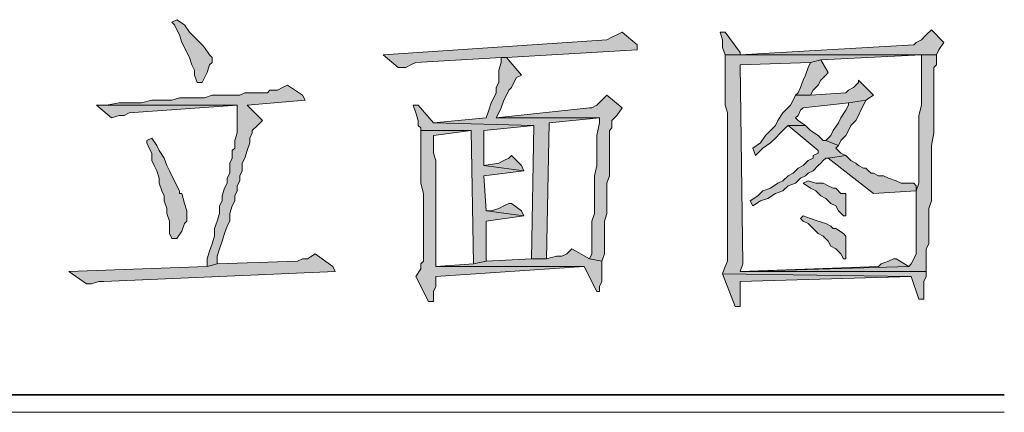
# Model space of a CAD drawing. Extents: x 566443 to 590371, y 3845226 to 3876576.
# Tile 67 of 221: x 586490 to 586506.58, y 3853900.77 to 3853907.38. Entities that reach past the tile are written whole.
import ezdxf

# ---------------------------------------------------------------- set-up
doc = ezdxf.new("R2010")
doc.units = 0
doc.layers.add('C00-00-00', color=7, linetype='CONTINUOUS')

msp = doc.modelspace()

# ---------------------------------------------------------------- hatches: boundary and pattern name
at = {"layer": 'C00-00-00'}
h = msp.add_hatch(color=256, dxfattribs=at)
h.dxf.hatch_style = 2
h.paths.add_polyline_path([(586492.649, 3853907.378), (586492.564, 3853907.336), (586492.607, 3853907.293), (586492.649, 3853907.209), (586492.691, 3853907.124), (586492.734, 3853906.997), (586492.776, 3853906.912), (586492.818, 3853906.828), (586492.861, 3853906.743), (586492.903, 3853906.616), (586492.945, 3853906.531), (586492.945, 3853906.447), (586492.988, 3853906.32), (586493.072, 3853906.32), (586493.157, 3853906.489), (586493.199, 3853906.616), (586493.242, 3853906.658), (586493.242, 3853906.743), (586493.199, 3853906.785), (586493.115, 3853906.912), (586493.072, 3853906.955), (586492.988, 3853907.039), (586492.945, 3853907.082), (586492.861, 3853907.166), (586492.776, 3853907.293)])
h = msp.add_hatch(color=256, dxfattribs=at)
h.dxf.hatch_style = 2
h.paths.add_polyline_path([(586505.349, 3853907.209), (586505.264, 3853907.124), (586505.18, 3853907.039), (586505.095, 3853906.997), (586505.053, 3853906.955), (586502.132, 3853906.785), (586505.434, 3853906.785), (586505.476, 3853906.87), (586505.561, 3853906.997)])
h = msp.add_hatch(color=256, dxfattribs=at)
h.dxf.hatch_style = 2
h.paths.add_polyline_path([(586500.142, 3853907.166), (586500.057, 3853907.124), (586499.973, 3853907.082), (586499.888, 3853907.039), (586496.12, 3853906.785), (586496.374, 3853906.574), (586496.501, 3853906.574), (586496.586, 3853906.616), (586496.671, 3853906.658), (586498.11, 3853906.743), (586498.195, 3853906.743), (586500.396, 3853906.87), (586500.396, 3853906.955)])
h = msp.add_hatch(color=256, dxfattribs=at)
h.dxf.hatch_style = 2
h.paths.add_polyline_path([(586501.878, 3853907.166), (586501.793, 3853907.166), (586501.835, 3853907.039), (586501.835, 3853906.912), (586501.878, 3853906.785), (586505.18, 3853906.785), (586505.18, 3853906.658), (586505.18, 3853905.939), (586505.137, 3853905.769), (586505.137, 3853904.626), (586505.095, 3853904.499), (586505.095, 3853904.034), (586505.095, 3853903.949), (586505.095, 3853903.441), (586505.053, 3853903.356), (586505.01, 3853903.272), (586504.968, 3853903.229), (586502.132, 3853903.145), (586505.264, 3853903.145), (586505.264, 3853903.229), (586505.264, 3853903.526), (586505.307, 3853903.61), (586505.307, 3853904.203), (586505.349, 3853904.33), (586505.349, 3853905.261), (586505.391, 3853905.473), (586505.391, 3853906.574), (586505.434, 3853906.616), (586505.434, 3853906.785), (586502.132, 3853906.785), (586502.132, 3853906.828)])
h = msp.add_hatch(color=256, dxfattribs=at)
h.dxf.hatch_style = 2
h.paths.add_polyline_path([(586498.195, 3853906.743), (586498.11, 3853906.743), (586498.11, 3853906.658), (586498.068, 3853906.531), (586498.068, 3853906.32), (586498.025, 3853906.235), (586498.025, 3853906.15), (586497.983, 3853906.066), (586497.941, 3853905.981), (586497.898, 3853905.854), (586497.856, 3853905.727), (586496.967, 3853905.642), (586498.66, 3853905.6), (586498.618, 3853903.356), (586498.872, 3853903.356), (586498.914, 3853905.642), (586499.761, 3853905.727), (586498.025, 3853905.727), (586498.068, 3853905.812), (586498.11, 3853905.896), (586498.152, 3853906.023), (586498.195, 3853906.108), (586498.237, 3853906.193), (586498.279, 3853906.235), (586498.322, 3853906.32), (586498.364, 3853906.404), (586498.449, 3853906.447)])
h = msp.add_hatch(color=256, dxfattribs=at)
h.dxf.hatch_style = 2
h.paths.add_polyline_path([(586501.878, 3853906.785), (586501.878, 3853905.939), (586501.92, 3853905.812), (586501.92, 3853904.034), (586501.92, 3853903.907), (586501.92, 3853903.314), (586501.878, 3853903.229), (586501.835, 3853903.102), (586505.01, 3853903.06), (586505.137, 3853902.679), (586505.222, 3853902.679), (586505.222, 3853902.764), (586505.222, 3853902.975), (586505.264, 3853903.06), (586505.264, 3853903.145), (586502.132, 3853903.145), (586502.174, 3853903.272), (586502.132, 3853906.616), (586503.317, 3853906.658), (586503.486, 3853906.701), (586505.18, 3853906.785)])
h = msp.add_hatch(color=256, dxfattribs=at)
h.dxf.hatch_style = 2
h.paths.add_polyline_path([(586503.486, 3853906.701), (586503.317, 3853906.658), (586503.275, 3853906.574), (586503.232, 3853906.447), (586503.19, 3853906.362), (586503.148, 3853906.235), (586503.105, 3853906.15), (586503.063, 3853906.108), (586503.317, 3853906.108), (586503.359, 3853906.193), (586503.444, 3853906.277), (586503.486, 3853906.362), (586503.571, 3853906.447), (586503.613, 3853906.489)])
h = msp.add_hatch(color=256, dxfattribs=at)
h.dxf.hatch_style = 2
h.paths.add_polyline_path([(586504.121, 3853906.362), (586504.121, 3853906.32), (586504.037, 3853906.235), (586503.952, 3853906.193), (586503.91, 3853906.15), (586503.317, 3853906.108), (586503.063, 3853906.108), (586503.021, 3853906.023), (586502.978, 3853905.939), (586502.894, 3853905.854), (586502.851, 3853905.812), (586502.767, 3853905.685), (586502.724, 3853905.6), (586502.64, 3853905.515), (586502.555, 3853905.431), (586502.47, 3853905.304), (586502.343, 3853905.219), (586502.386, 3853905.092), (586502.428, 3853905.134), (586502.513, 3853905.219), (586502.64, 3853905.304), (586502.724, 3853905.388), (586502.809, 3853905.473), (586502.894, 3853905.558), (586502.936, 3853905.6), (586503.232, 3853905.6), (586503.105, 3853905.685), (586503.063, 3853905.727), (586503.105, 3853905.769), (586503.148, 3853905.854), (586503.19, 3853905.896), (586503.952, 3853905.981), (586504.248, 3853906.023), (586504.375, 3853906.108)])
h = msp.add_hatch(color=256, dxfattribs=at)
h.dxf.hatch_style = 2
h.paths.add_polyline_path([(586494.512, 3853906.277), (586494.427, 3853906.235), (586494.342, 3853906.193), (586494.215, 3853906.193), (586494.173, 3853906.15), (586493.792, 3853906.15), (586493.707, 3853906.108), (586493.242, 3853906.108), (586493.115, 3853906.066), (586492.691, 3853906.066), (586492.564, 3853906.023), (586492.395, 3853906.023), (586492.226, 3853906.023), (586492.056, 3853905.981), (586491.675, 3853905.981), (586491.464, 3853905.939), (586491.294, 3853905.939), (586493.665, 3853905.939), (586493.665, 3853905.473), (586493.623, 3853905.346), (586493.623, 3853905.219), (586493.58, 3853905.177), (586493.58, 3853905.05), (586493.538, 3853904.965), (586493.538, 3853904.796), (586493.496, 3853904.711), (586493.496, 3853904.626), (586493.453, 3853904.542), (586493.411, 3853904.415), (586493.411, 3853904.33), (586493.369, 3853904.245), (586493.369, 3853904.118), (586493.326, 3853903.991), (586493.284, 3853903.864), (586493.284, 3853903.737), (586493.242, 3853903.61), (586493.199, 3853903.483), (586493.157, 3853903.356), (586493.157, 3853903.229), (586493.326, 3853903.272), (586493.326, 3853903.399), (586493.369, 3853903.526), (586493.411, 3853903.653), (586493.453, 3853903.78), (586493.496, 3853903.907), (586493.538, 3853903.991), (586493.538, 3853904.118), (586493.58, 3853904.245), (586493.623, 3853904.33), (586493.623, 3853904.415), (586493.665, 3853904.499), (586493.665, 3853904.584), (586493.707, 3853904.669), (586493.707, 3853904.753), (586493.75, 3853904.838), (586493.75, 3853904.965), (586493.792, 3853905.05), (586493.834, 3853905.177), (586493.877, 3853905.304), (586493.877, 3853905.388), (586493.919, 3853905.473), (586493.919, 3853905.515), (586494.004, 3853905.6), (586494.088, 3853905.685), (586493.834, 3853905.939), (586494.808, 3853906.023), (586494.766, 3853906.108)])
h = msp.add_hatch(color=256, dxfattribs=at)
h.dxf.hatch_style = 2
h.paths.add_polyline_path([(586499.888, 3853906.108), (586499.803, 3853906.023), (586499.719, 3853905.939), (586499.634, 3853905.896), (586499.592, 3853905.896), (586498.025, 3853905.727), (586499.761, 3853905.727), (586499.761, 3853905.642), (586499.719, 3853905.431), (586499.719, 3853904.923), (586499.676, 3853904.753), (586499.676, 3853904.118), (586499.634, 3853903.991), (586499.634, 3853903.526), (586499.634, 3853903.483), (586499.634, 3853903.441), (586499.592, 3853903.356), (586499.803, 3853903.314), (586499.846, 3853903.441), (586499.846, 3853903.991), (586499.888, 3853904.118), (586499.888, 3853904.626), (586499.93, 3853904.753), (586499.93, 3853905.515), (586499.973, 3853905.558), (586499.973, 3853905.685), (586500.057, 3853905.769), (586500.142, 3853905.896)])
h = msp.add_hatch(color=256, dxfattribs=at)
h.dxf.hatch_style = 2
h.paths.add_polyline_path([(586504.248, 3853906.023), (586503.952, 3853905.981), (586503.952, 3853905.939), (586503.91, 3853905.854), (586503.825, 3853905.727), (586503.783, 3853905.642), (586503.698, 3853905.515), (586503.656, 3853905.431), (586503.571, 3853905.346), (586503.783, 3853905.261), (586503.825, 3853905.346), (586503.91, 3853905.431), (586503.952, 3853905.515), (586503.994, 3853905.6), (586504.079, 3853905.685), (586504.121, 3853905.769), (586504.164, 3853905.854), (586504.206, 3853905.939)])
h = msp.add_hatch(color=256, dxfattribs=at)
h.dxf.hatch_style = 2
h.paths.add_polyline_path([(586491.294, 3853905.939), (586491.548, 3853905.727), (586491.675, 3853905.769), (586491.76, 3853905.769), (586491.845, 3853905.812), (586493.665, 3853905.939)])
h = msp.add_hatch(color=256, dxfattribs=at)
h.dxf.hatch_style = 2
h.paths.add_polyline_path([(586496.713, 3853905.939), (586496.628, 3853905.939), (586496.671, 3853905.812), (586496.713, 3853905.685), (586496.713, 3853905.6), (586496.755, 3853905.558), (586496.755, 3853905.515), (586497.602, 3853905.515), (586497.644, 3853903.272), (586497.856, 3853903.314), (586497.856, 3853903.991), (586498.491, 3853904.076), (586497.856, 3853904.161), (586497.814, 3853904.753), (586498.491, 3853904.838), (586497.814, 3853904.923), (586497.814, 3853905.515), (586498.66, 3853905.6), (586496.967, 3853905.642)])
h = msp.add_hatch(color=256, dxfattribs=at)
h.dxf.hatch_style = 2
h.paths.add_polyline_path([(586496.755, 3853905.515), (586496.755, 3853904.626), (586496.798, 3853904.457), (586496.798, 3853903.314), (586496.755, 3853903.272), (586496.755, 3853903.187), (586496.671, 3853903.06), (586496.882, 3853902.637), (586496.967, 3853902.637), (586496.967, 3853902.806), (586497.009, 3853902.891), (586497.009, 3853903.06), (586499.507, 3853903.229), (586497.009, 3853903.229), (586497.009, 3853903.272), (586497.009, 3853905.007), (586496.967, 3853905.134), (586496.967, 3853905.431), (586497.602, 3853905.515)])
h = msp.add_hatch(color=256, dxfattribs=at)
h.dxf.hatch_style = 2
h.paths.add_polyline_path([(586503.232, 3853905.6), (586502.936, 3853905.6), (586503.444, 3853905.177), (586503.444, 3853905.134), (586503.359, 3853905.092), (586503.359, 3853905.05), (586503.275, 3853905.007), (586503.232, 3853904.965), (586503.19, 3853904.923), (586503.105, 3853904.88), (586503.021, 3853904.796), (586502.936, 3853904.753), (586502.851, 3853904.669), (586502.767, 3853904.626), (586502.64, 3853904.542), (586502.513, 3853904.499), (586502.428, 3853904.415), (586502.301, 3853904.33), (586502.343, 3853904.245), (586502.47, 3853904.33), (586502.597, 3853904.372), (586502.724, 3853904.457), (586502.851, 3853904.499), (586502.936, 3853904.584), (586503.063, 3853904.626), (586503.148, 3853904.711), (586503.232, 3853904.753), (586503.275, 3853904.796), (586503.359, 3853904.838), (586503.444, 3853904.923), (586503.486, 3853904.965), (586503.529, 3853905.007), (586503.571, 3853905.05), (586503.613, 3853905.05), (586503.91, 3853905.092), (586503.825, 3853905.134), (586503.74, 3853905.219), (586503.783, 3853905.261), (586503.571, 3853905.346), (586503.529, 3853905.346), (586503.444, 3853905.431), (586503.317, 3853905.515)])
h = msp.add_hatch(color=256, dxfattribs=at)
h.dxf.hatch_style = 2
h.paths.add_polyline_path([(586492.226, 3853905.388), (586492.141, 3853905.346), (586492.141, 3853905.304), (586492.183, 3853905.219), (586492.226, 3853905.134), (586492.226, 3853905.007), (586492.268, 3853904.923), (586492.31, 3853904.838), (586492.353, 3853904.711), (586492.353, 3853904.626), (586492.395, 3853904.499), (586492.437, 3853904.415), (586492.437, 3853904.33), (586492.48, 3853904.203), (586492.48, 3853904.118), (586492.522, 3853903.991), (586492.522, 3853903.78), (586492.564, 3853903.695), (586492.649, 3853903.695), (586492.734, 3853903.822), (586492.776, 3853903.949), (586492.818, 3853903.991), (586492.818, 3853904.161), (586492.776, 3853904.288), (586492.734, 3853904.457), (586492.691, 3853904.457), (586492.691, 3853904.499), (586492.649, 3853904.584), (586492.607, 3853904.669), (586492.564, 3853904.753), (586492.522, 3853904.838), (586492.48, 3853904.923), (586492.437, 3853905.05), (586492.353, 3853905.177), (586492.31, 3853905.261)])
h = msp.add_hatch(color=256, dxfattribs=at)
h.dxf.hatch_style = 2
h.paths.add_polyline_path([(586498.279, 3853905.092), (586498.237, 3853905.05), (586498.152, 3853905.007), (586498.068, 3853904.965), (586497.814, 3853904.923), (586498.491, 3853904.838), (586498.449, 3853904.923)])
h = msp.add_hatch(color=256, dxfattribs=at)
h.dxf.hatch_style = 2
h.paths.add_polyline_path([(586503.91, 3853905.092), (586503.613, 3853905.05), (586504.375, 3853904.457), (586505.095, 3853904.499), (586505.095, 3853904.584), (586505.053, 3853904.626), (586504.841, 3853904.626), (586504.756, 3853904.669), (586504.629, 3853904.711), (586504.545, 3853904.753), (586504.46, 3853904.753), (586504.375, 3853904.796), (586504.333, 3853904.796), (586504.291, 3853904.838), (586504.248, 3853904.88), (586504.206, 3853904.88), (586504.121, 3853904.923), (586504.079, 3853904.965), (586503.994, 3853905.007)])
h = msp.add_hatch(color=256, dxfattribs=at)
h.dxf.hatch_style = 2
h.paths.add_polyline_path([(586503.275, 3853904.669), (586503.19, 3853904.626), (586503.317, 3853904.542), (586503.402, 3853904.499), (586503.486, 3853904.415), (586503.571, 3853904.372), (586503.656, 3853904.288), (586503.74, 3853904.245), (586503.783, 3853904.161), (586503.867, 3853904.076), (586503.91, 3853904.076), (586503.91, 3853904.161), (586503.91, 3853904.457), (586503.825, 3853904.457), (586503.74, 3853904.542), (586503.698, 3853904.542), (586503.613, 3853904.584), (586503.529, 3853904.626), (586503.402, 3853904.626)])
h = msp.add_hatch(color=256, dxfattribs=at)
h.dxf.hatch_style = 2
h.paths.add_polyline_path([(586498.279, 3853904.288), (586498.237, 3853904.288), (586498.152, 3853904.245), (586498.068, 3853904.203), (586497.941, 3853904.161), (586497.856, 3853904.161), (586498.491, 3853904.076), (586498.449, 3853904.161)])
h = msp.add_hatch(color=256, dxfattribs=at)
h.dxf.hatch_style = 2
h.paths.add_polyline_path([(586503.19, 3853904.076), (586503.148, 3853904.034), (586503.19, 3853903.991), (586503.275, 3853903.949), (586503.359, 3853903.864), (586503.444, 3853903.78), (586503.529, 3853903.737), (586503.613, 3853903.653), (586503.656, 3853903.568), (586503.74, 3853903.526), (586503.825, 3853903.441), (586503.867, 3853903.356), (586503.91, 3853903.356), (586503.91, 3853903.441), (586503.91, 3853903.737), (586503.867, 3853903.78), (586503.74, 3853903.864), (586503.698, 3853903.864), (586503.656, 3853903.907), (586503.571, 3853903.949), (586503.444, 3853903.991), (586503.317, 3853904.034)])
h = msp.add_hatch(color=256, dxfattribs=at)
h.dxf.hatch_style = 2
h.paths.add_polyline_path([(586499.295, 3853903.526), (586499.211, 3853903.441), (586499.126, 3853903.399), (586499.041, 3853903.399), (586498.872, 3853903.356), (586498.618, 3853903.356), (586497.856, 3853903.314), (586497.644, 3853903.272), (586497.009, 3853903.229), (586499.507, 3853903.229), (586499.719, 3853902.806), (586499.761, 3853902.806), (586499.761, 3853902.891), (586499.803, 3853902.975), (586499.803, 3853903.314), (586499.592, 3853903.356)])
h = msp.add_hatch(color=256, dxfattribs=at)
h.dxf.hatch_style = 2
h.paths.add_polyline_path([(586494.977, 3853903.441), (586494.85, 3853903.356), (586494.766, 3853903.356), (586494.681, 3853903.314), (586493.326, 3853903.272), (586493.157, 3853903.229), (586490.829, 3853903.145), (586491.125, 3853902.933), (586491.21, 3853902.933), (586491.337, 3853902.975), (586491.421, 3853902.975), (586495.316, 3853903.145), (586495.274, 3853903.229)])
h = msp.add_hatch(color=256, dxfattribs=at)
h.dxf.hatch_style = 2
h.paths.add_polyline_path([(586504.756, 3853903.356), (586504.714, 3853903.356), (586504.629, 3853903.314), (586504.502, 3853903.272), (586504.46, 3853903.229), (586502.132, 3853903.145), (586504.968, 3853903.229)])
h = msp.add_hatch(color=256, dxfattribs=at)
h.dxf.hatch_style = 2
h.paths.add_polyline_path([(586501.835, 3853903.102), (586502.047, 3853902.552), (586502.132, 3853902.552), (586502.132, 3853902.975), (586505.01, 3853903.06)])

# ---------------------------------------------------------------- linework, layer by layer
at = {"layer": 'C00-00-00', "lineweight": 0}
for points in [[(586492.649, 3853907.378), (586492.564, 3853907.336), (586492.607, 3853907.293), (586492.649, 3853907.209), (586492.691, 3853907.124), (586492.734, 3853906.997), (586492.776, 3853906.912), (586492.818, 3853906.828), (586492.861, 3853906.743), (586492.903, 3853906.616), (586492.945, 3853906.531), (586492.945, 3853906.447), (586492.988, 3853906.32), (586493.072, 3853906.32), (586493.157, 3853906.489), (586493.199, 3853906.616), (586493.242, 3853906.658), (586493.242, 3853906.743), (586493.199, 3853906.785), (586493.115, 3853906.912), (586493.072, 3853906.955), (586492.988, 3853907.039), (586492.945, 3853907.082), (586492.861, 3853907.166), (586492.776, 3853907.293)], [(586505.349, 3853907.209), (586505.264, 3853907.124), (586505.18, 3853907.039), (586505.095, 3853906.997), (586505.053, 3853906.955), (586502.132, 3853906.785), (586505.434, 3853906.785), (586505.476, 3853906.87), (586505.561, 3853906.997)], [(586500.142, 3853907.166), (586500.057, 3853907.124), (586499.973, 3853907.082), (586499.888, 3853907.039), (586496.12, 3853906.785), (586496.374, 3853906.574), (586496.501, 3853906.574), (586496.586, 3853906.616), (586496.671, 3853906.658), (586498.11, 3853906.743), (586498.195, 3853906.743), (586500.396, 3853906.87), (586500.396, 3853906.955)], [(586501.878, 3853907.166), (586501.793, 3853907.166), (586501.835, 3853907.039), (586501.835, 3853906.912), (586501.878, 3853906.785), (586505.18, 3853906.785), (586505.18, 3853906.658), (586505.18, 3853905.939), (586505.137, 3853905.769), (586505.137, 3853904.626), (586505.095, 3853904.499), (586505.095, 3853904.034), (586505.095, 3853903.949), (586505.095, 3853903.441), (586505.053, 3853903.356), (586505.01, 3853903.272), (586504.968, 3853903.229), (586502.132, 3853903.145), (586505.264, 3853903.145), (586505.264, 3853903.229), (586505.264, 3853903.526), (586505.307, 3853903.61), (586505.307, 3853904.203), (586505.349, 3853904.33), (586505.349, 3853905.261), (586505.391, 3853905.473), (586505.391, 3853906.574), (586505.434, 3853906.616), (586505.434, 3853906.785), (586502.132, 3853906.785), (586502.132, 3853906.828)], [(586498.195, 3853906.743), (586498.11, 3853906.743), (586498.11, 3853906.658), (586498.068, 3853906.531), (586498.068, 3853906.32), (586498.025, 3853906.235), (586498.025, 3853906.15), (586497.983, 3853906.066), (586497.941, 3853905.981), (586497.898, 3853905.854), (586497.856, 3853905.727), (586496.967, 3853905.642), (586498.66, 3853905.6), (586498.618, 3853903.356), (586498.872, 3853903.356), (586498.914, 3853905.642), (586499.761, 3853905.727), (586498.025, 3853905.727), (586498.068, 3853905.812), (586498.11, 3853905.896), (586498.152, 3853906.023), (586498.195, 3853906.108), (586498.237, 3853906.193), (586498.279, 3853906.235), (586498.322, 3853906.32), (586498.364, 3853906.404), (586498.449, 3853906.447)], [(586501.878, 3853906.785), (586501.878, 3853905.939), (586501.92, 3853905.812), (586501.92, 3853904.034), (586501.92, 3853903.907), (586501.92, 3853903.314), (586501.878, 3853903.229), (586501.835, 3853903.102), (586505.01, 3853903.06), (586505.137, 3853902.679), (586505.222, 3853902.679), (586505.222, 3853902.764), (586505.222, 3853902.975), (586505.264, 3853903.06), (586505.264, 3853903.145), (586502.132, 3853903.145), (586502.174, 3853903.272), (586502.132, 3853906.616), (586503.317, 3853906.658), (586503.486, 3853906.701), (586505.18, 3853906.785)], [(586503.486, 3853906.701), (586503.317, 3853906.658), (586503.275, 3853906.574), (586503.232, 3853906.447), (586503.19, 3853906.362), (586503.148, 3853906.235), (586503.105, 3853906.15), (586503.063, 3853906.108), (586503.317, 3853906.108), (586503.359, 3853906.193), (586503.444, 3853906.277), (586503.486, 3853906.362), (586503.571, 3853906.447), (586503.613, 3853906.489)], [(586504.121, 3853906.362), (586504.121, 3853906.32), (586504.037, 3853906.235), (586503.952, 3853906.193), (586503.91, 3853906.15), (586503.317, 3853906.108), (586503.063, 3853906.108), (586503.021, 3853906.023), (586502.978, 3853905.939), (586502.894, 3853905.854), (586502.851, 3853905.812), (586502.767, 3853905.685), (586502.724, 3853905.6), (586502.64, 3853905.515), (586502.555, 3853905.431), (586502.47, 3853905.304), (586502.343, 3853905.219), (586502.386, 3853905.092), (586502.428, 3853905.134), (586502.513, 3853905.219), (586502.64, 3853905.304), (586502.724, 3853905.388), (586502.809, 3853905.473), (586502.894, 3853905.558), (586502.936, 3853905.6), (586503.232, 3853905.6), (586503.105, 3853905.685), (586503.063, 3853905.727), (586503.105, 3853905.769), (586503.148, 3853905.854), (586503.19, 3853905.896), (586503.952, 3853905.981), (586504.248, 3853906.023), (586504.375, 3853906.108)], [(586494.512, 3853906.277), (586494.427, 3853906.235), (586494.342, 3853906.193), (586494.215, 3853906.193), (586494.173, 3853906.15), (586493.792, 3853906.15), (586493.707, 3853906.108), (586493.242, 3853906.108), (586493.115, 3853906.066), (586492.691, 3853906.066), (586492.564, 3853906.023), (586492.395, 3853906.023), (586492.226, 3853906.023), (586492.056, 3853905.981), (586491.675, 3853905.981), (586491.464, 3853905.939), (586491.294, 3853905.939), (586493.665, 3853905.939), (586493.665, 3853905.473), (586493.623, 3853905.346), (586493.623, 3853905.219), (586493.58, 3853905.177), (586493.58, 3853905.05), (586493.538, 3853904.965), (586493.538, 3853904.796), (586493.496, 3853904.711), (586493.496, 3853904.626), (586493.453, 3853904.542), (586493.411, 3853904.415), (586493.411, 3853904.33), (586493.369, 3853904.245), (586493.369, 3853904.118), (586493.326, 3853903.991), (586493.284, 3853903.864), (586493.284, 3853903.737), (586493.242, 3853903.61), (586493.199, 3853903.483), (586493.157, 3853903.356), (586493.157, 3853903.229), (586493.326, 3853903.272), (586493.326, 3853903.399), (586493.369, 3853903.526), (586493.411, 3853903.653), (586493.453, 3853903.78), (586493.496, 3853903.907), (586493.538, 3853903.991), (586493.538, 3853904.118), (586493.58, 3853904.245), (586493.623, 3853904.33), (586493.623, 3853904.415), (586493.665, 3853904.499), (586493.665, 3853904.584), (586493.707, 3853904.669), (586493.707, 3853904.753), (586493.75, 3853904.838), (586493.75, 3853904.965), (586493.792, 3853905.05), (586493.834, 3853905.177), (586493.877, 3853905.304), (586493.877, 3853905.388), (586493.919, 3853905.473), (586493.919, 3853905.515), (586494.004, 3853905.6), (586494.088, 3853905.685), (586493.834, 3853905.939), (586494.808, 3853906.023), (586494.766, 3853906.108)], [(586499.888, 3853906.108), (586499.803, 3853906.023), (586499.719, 3853905.939), (586499.634, 3853905.896), (586499.592, 3853905.896), (586498.025, 3853905.727), (586499.761, 3853905.727), (586499.761, 3853905.642), (586499.719, 3853905.431), (586499.719, 3853904.923), (586499.676, 3853904.753), (586499.676, 3853904.118), (586499.634, 3853903.991), (586499.634, 3853903.526), (586499.634, 3853903.483), (586499.634, 3853903.441), (586499.592, 3853903.356), (586499.803, 3853903.314), (586499.846, 3853903.441), (586499.846, 3853903.991), (586499.888, 3853904.118), (586499.888, 3853904.626), (586499.93, 3853904.753), (586499.93, 3853905.515), (586499.973, 3853905.558), (586499.973, 3853905.685), (586500.057, 3853905.769), (586500.142, 3853905.896)], [(586504.248, 3853906.023), (586503.952, 3853905.981), (586503.952, 3853905.939), (586503.91, 3853905.854), (586503.825, 3853905.727), (586503.783, 3853905.642), (586503.698, 3853905.515), (586503.656, 3853905.431), (586503.571, 3853905.346), (586503.783, 3853905.261), (586503.825, 3853905.346), (586503.91, 3853905.431), (586503.952, 3853905.515), (586503.994, 3853905.6), (586504.079, 3853905.685), (586504.121, 3853905.769), (586504.164, 3853905.854), (586504.206, 3853905.939)], [(586491.294, 3853905.939), (586491.548, 3853905.727), (586491.675, 3853905.769), (586491.76, 3853905.769), (586491.845, 3853905.812), (586493.665, 3853905.939)], [(586496.713, 3853905.939), (586496.628, 3853905.939), (586496.671, 3853905.812), (586496.713, 3853905.685), (586496.713, 3853905.6), (586496.755, 3853905.558), (586496.755, 3853905.515), (586497.602, 3853905.515), (586497.644, 3853903.272), (586497.856, 3853903.314), (586497.856, 3853903.991), (586498.491, 3853904.076), (586497.856, 3853904.161), (586497.814, 3853904.753), (586498.491, 3853904.838), (586497.814, 3853904.923), (586497.814, 3853905.515), (586498.66, 3853905.6), (586496.967, 3853905.642)], [(586496.755, 3853905.515), (586496.755, 3853904.626), (586496.798, 3853904.457), (586496.798, 3853903.314), (586496.755, 3853903.272), (586496.755, 3853903.187), (586496.671, 3853903.06), (586496.882, 3853902.637), (586496.967, 3853902.637), (586496.967, 3853902.806), (586497.009, 3853902.891), (586497.009, 3853903.06), (586499.507, 3853903.229), (586497.009, 3853903.229), (586497.009, 3853903.272), (586497.009, 3853905.007), (586496.967, 3853905.134), (586496.967, 3853905.431), (586497.602, 3853905.515)], [(586503.232, 3853905.6), (586502.936, 3853905.6), (586503.444, 3853905.177), (586503.444, 3853905.134), (586503.359, 3853905.092), (586503.359, 3853905.05), (586503.275, 3853905.007), (586503.232, 3853904.965), (586503.19, 3853904.923), (586503.105, 3853904.88), (586503.021, 3853904.796), (586502.936, 3853904.753), (586502.851, 3853904.669), (586502.767, 3853904.626), (586502.64, 3853904.542), (586502.513, 3853904.499), (586502.428, 3853904.415), (586502.301, 3853904.33), (586502.343, 3853904.245), (586502.47, 3853904.33), (586502.597, 3853904.372), (586502.724, 3853904.457), (586502.851, 3853904.499), (586502.936, 3853904.584), (586503.063, 3853904.626), (586503.148, 3853904.711), (586503.232, 3853904.753), (586503.275, 3853904.796), (586503.359, 3853904.838), (586503.444, 3853904.923), (586503.486, 3853904.965), (586503.529, 3853905.007), (586503.571, 3853905.05), (586503.613, 3853905.05), (586503.91, 3853905.092), (586503.825, 3853905.134), (586503.74, 3853905.219), (586503.783, 3853905.261), (586503.571, 3853905.346), (586503.529, 3853905.346), (586503.444, 3853905.431), (586503.317, 3853905.515)], [(586492.226, 3853905.388), (586492.141, 3853905.346), (586492.141, 3853905.304), (586492.183, 3853905.219), (586492.226, 3853905.134), (586492.226, 3853905.007), (586492.268, 3853904.923), (586492.31, 3853904.838), (586492.353, 3853904.711), (586492.353, 3853904.626), (586492.395, 3853904.499), (586492.437, 3853904.415), (586492.437, 3853904.33), (586492.48, 3853904.203), (586492.48, 3853904.118), (586492.522, 3853903.991), (586492.522, 3853903.78), (586492.564, 3853903.695), (586492.649, 3853903.695), (586492.734, 3853903.822), (586492.776, 3853903.949), (586492.818, 3853903.991), (586492.818, 3853904.161), (586492.776, 3853904.288), (586492.734, 3853904.457), (586492.691, 3853904.457), (586492.691, 3853904.499), (586492.649, 3853904.584), (586492.607, 3853904.669), (586492.564, 3853904.753), (586492.522, 3853904.838), (586492.48, 3853904.923), (586492.437, 3853905.05), (586492.353, 3853905.177), (586492.31, 3853905.261)], [(586498.279, 3853905.092), (586498.237, 3853905.05), (586498.152, 3853905.007), (586498.068, 3853904.965), (586497.814, 3853904.923), (586498.491, 3853904.838), (586498.449, 3853904.923)], [(586503.91, 3853905.092), (586503.613, 3853905.05), (586504.375, 3853904.457), (586505.095, 3853904.499), (586505.095, 3853904.584), (586505.053, 3853904.626), (586504.841, 3853904.626), (586504.756, 3853904.669), (586504.629, 3853904.711), (586504.545, 3853904.753), (586504.46, 3853904.753), (586504.375, 3853904.796), (586504.333, 3853904.796), (586504.291, 3853904.838), (586504.248, 3853904.88), (586504.206, 3853904.88), (586504.121, 3853904.923), (586504.079, 3853904.965), (586503.994, 3853905.007)], [(586503.275, 3853904.669), (586503.19, 3853904.626), (586503.317, 3853904.542), (586503.402, 3853904.499), (586503.486, 3853904.415), (586503.571, 3853904.372), (586503.656, 3853904.288), (586503.74, 3853904.245), (586503.783, 3853904.161), (586503.867, 3853904.076), (586503.91, 3853904.076), (586503.91, 3853904.161), (586503.91, 3853904.457), (586503.825, 3853904.457), (586503.74, 3853904.542), (586503.698, 3853904.542), (586503.613, 3853904.584), (586503.529, 3853904.626), (586503.402, 3853904.626)], [(586498.279, 3853904.288), (586498.237, 3853904.288), (586498.152, 3853904.245), (586498.068, 3853904.203), (586497.941, 3853904.161), (586497.856, 3853904.161), (586498.491, 3853904.076), (586498.449, 3853904.161)], [(586503.19, 3853904.076), (586503.148, 3853904.034), (586503.19, 3853903.991), (586503.275, 3853903.949), (586503.359, 3853903.864), (586503.444, 3853903.78), (586503.529, 3853903.737), (586503.613, 3853903.653), (586503.656, 3853903.568), (586503.74, 3853903.526), (586503.825, 3853903.441), (586503.867, 3853903.356), (586503.91, 3853903.356), (586503.91, 3853903.441), (586503.91, 3853903.737), (586503.867, 3853903.78), (586503.74, 3853903.864), (586503.698, 3853903.864), (586503.656, 3853903.907), (586503.571, 3853903.949), (586503.444, 3853903.991), (586503.317, 3853904.034)], [(586499.295, 3853903.526), (586499.211, 3853903.441), (586499.126, 3853903.399), (586499.041, 3853903.399), (586498.872, 3853903.356), (586498.618, 3853903.356), (586497.856, 3853903.314), (586497.644, 3853903.272), (586497.009, 3853903.229), (586499.507, 3853903.229), (586499.719, 3853902.806), (586499.761, 3853902.806), (586499.761, 3853902.891), (586499.803, 3853902.975), (586499.803, 3853903.314), (586499.592, 3853903.356)], [(586494.977, 3853903.441), (586494.85, 3853903.356), (586494.766, 3853903.356), (586494.681, 3853903.314), (586493.326, 3853903.272), (586493.157, 3853903.229), (586490.829, 3853903.145), (586491.125, 3853902.933), (586491.21, 3853902.933), (586491.337, 3853902.975), (586491.421, 3853902.975), (586495.316, 3853903.145), (586495.274, 3853903.229)], [(586504.756, 3853903.356), (586504.714, 3853903.356), (586504.629, 3853903.314), (586504.502, 3853903.272), (586504.46, 3853903.229), (586502.132, 3853903.145), (586504.968, 3853903.229)], [(586501.835, 3853903.102), (586502.047, 3853902.552), (586502.132, 3853902.552), (586502.132, 3853902.975), (586505.01, 3853903.06)]]:
    msp.add_lwpolyline(points, close=True, dxfattribs=at)
at = {"layer": 'C00-00-00', "lineweight": 35}
msp.add_lwpolyline([(586458.444, 3853901.07), (586506.577, 3853901.07)], dxfattribs=at)
at = {"layer": 'C00-00-00', "lineweight": 5}
msp.add_lwpolyline([(586458.444, 3853900.774), (586506.577, 3853900.774)], dxfattribs=at)

doc.saveas('drawing.dxf')
